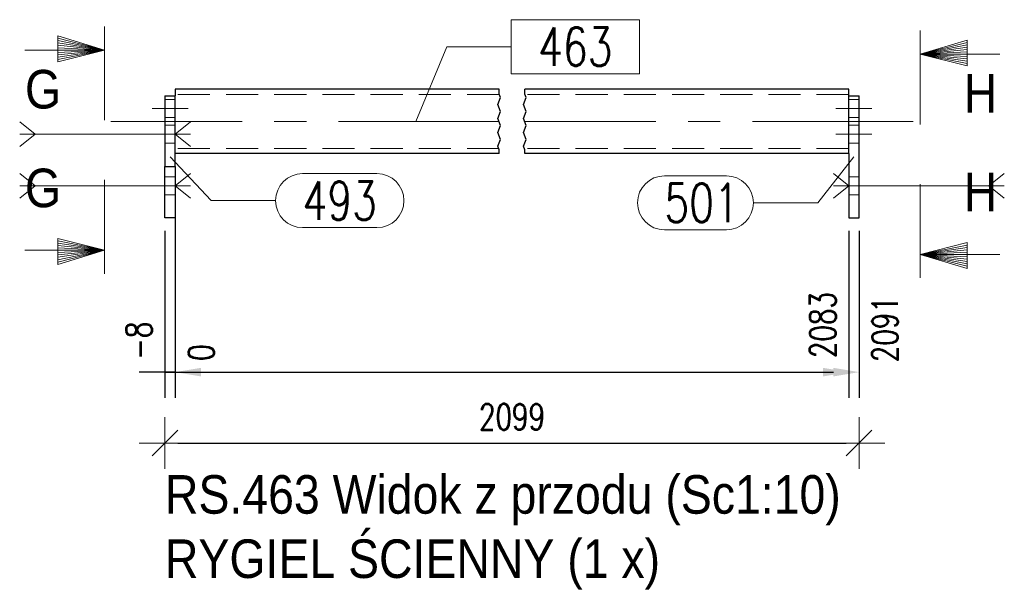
# Model space of a CAD drawing. Header units: millimetres. Extents: x -877 to 135, y 14151 to 14821.
# Tile 8 of 46: x -522 to -446, y 14300 to 14344. Entities that reach past the tile are written whole.
import ezdxf
from ezdxf.enums import TextEntityAlignment as Align

# ---------------------------------------------------------------- set-up
doc = ezdxf.new("R2010")
doc.units = ezdxf.units.MM
doc.header["$LTSCALE"] = 10
doc.linetypes.add('HIDDEN', pattern=[0.375, 0.25, -0.125])
doc.linetypes.add('MITTE', pattern=[2, 1.25, -0.25, 0.25, -0.25])
doc.layers.get('Defpoints').update_dxf_attribs({"color": 1})
for name, color, linetype, lineweight in [('PS_Bolt', 4, 'Continuous', 13), ('PS_DIM', 4, 'Continuous', 13), ('PS_Hidden', 2, 'HIDDEN', 9), ('PS_Mid', 5, 'MITTE', 15), ('PS_Pos', 1, 'Continuous', 15), ('PS_Shape', 161, 'Continuous', 30), ('PS_SOLID', 7, 'Continuous', 30), ('PS_TEXT', 3, 'Continuous', 18)]:
    doc.layers.add(name, color=color, linetype=linetype, lineweight=lineweight)
doc.styles.add('gil', font='txt', dxfattribs={"width": 0.9})
doc.styles.add('ROMANS', font='romans.shx', dxfattribs={"width": 0.8})
doc.styles.add('simplex', font='simplex.shx', dxfattribs={"width": 0.75})
doc.dimstyles.new('1_10_GŁ_DS1-LS10', dxfattribs={"dimtxt": 2, "dimasz": 2, "dimexe": 2, "dimexo": 1, "dimgap": 1, "dimtad": 1, "dimjust": 4, "dimdec": 0, "dimlfac": 10, "dimtxsty": 'simplex', "dimblk1": 'NONE', "dimsah": 1, "dimcen": 2, "dimclrd": 256, "dimclre": 256, "dimclrt": 3, "dimadec": 1, "dimazin": 0, "dimtfac": 1, "dimtdec": 0, "dimtmove": 2, "dimatfit": 3, "dimfxl": 1, "dimarcsym": 0})
doc.dimstyles.new('1_10_PRZ_DS1-LS10', dxfattribs={"dimtxt": 2, "dimasz": 1, "dimexe": 2, "dimexo": 5, "dimgap": 1, "dimtad": 1, "dimdec": 0, "dimlfac": 10, "dimtxsty": 'simplex', "dimblk": 'dimznak', "dimcen": 2, "dimse1": 1, "dimse2": 1, "dimclrt": 3, "dimadec": 1, "dimazin": 0, "dimtfac": 1, "dimtdec": 0, "dimtix": 1, "dimtmove": 2, "dimatfit": 3, "dimldrblk": 'dim-grot', "dimfxl": 1, "dimarcsym": 0})

# ---------------------------------------------------------------- blocks, each defined once
blk = doc.blocks.new('*D265')
at = {"layer": 'Defpoints', "color": 0, "transparency": 16777216}
for p in [(-510.227, 14333.719), (-511.027, 14328.719), (-510.227, 14316.719)]:
    blk.add_point(p, dxfattribs=at)
at = {"layer": 'PS_DIM', "lineweight": -2, "transparency": 16777216}
for p, q in [((-510.227, 14332.719), (-510.227, 14314.719)), ((-511.027, 14327.719), (-511.027, 14314.719)), ((-511.027, 14316.719), (-513.027, 14316.719)), ((-511.027, 14316.719), (-510.227, 14316.719)), ((-508.227, 14316.719), (-506.227, 14316.719))]:
    blk.add_line(p, q, dxfattribs=at)
at = {"layer": 'PS_DIM', "transparency": 16777216}
blk.add_solid([(-508.227, 14317.053), (-508.227, 14316.386), (-510.227, 14316.719)], dxfattribs=at)
at = {"layer": 'PS_DIM', "color": 3, "transparency": 16777216, "insert": (-513.047, 14319.168), "char_height": 2, "attachment_point": 5, "rotation": 90, "style": 'simplex'}
blk.add_mtext('-8', dxfattribs=at)
blk = doc.blocks.new('_None')
blk = doc.blocks.new('*D266')
at = {"layer": 'Defpoints', "color": 0, "transparency": 16777216}
for p in [(-510.227, 14333.719), (-510.227, 14328.719), (-510.227, 14316.719)]:
    blk.add_point(p, dxfattribs=at)
at = {"layer": 'PS_DIM', "lineweight": -2, "transparency": 16777216}
for p, q in [((-510.227, 14332.719), (-510.227, 14314.719)), ((-510.227, 14327.719), (-510.227, 14314.719)), ((-510.227, 14316.719), (-512.227, 14316.719)), ((-508.227, 14316.719), (-506.227, 14316.719))]:
    blk.add_line(p, q, dxfattribs=at)
at = {"layer": 'PS_DIM', "transparency": 16777216}
blk.add_solid([(-508.227, 14317.053), (-508.227, 14316.386), (-510.227, 14316.719)], dxfattribs=at)
at = {"layer": 'PS_DIM', "color": 3, "transparency": 16777216, "insert": (-508.207, 14318.239), "char_height": 2, "attachment_point": 5, "rotation": 90, "style": 'simplex'}
blk.add_mtext('0', dxfattribs=at)
blk = doc.blocks.new('*D267')
at = {"layer": 'Defpoints', "color": 0, "transparency": 16777216}
for p in [(-510.227, 14333.719), (-457.827, 14328.719), (-457.827, 14316.719)]:
    blk.add_point(p, dxfattribs=at)
at = {"layer": 'PS_DIM', "lineweight": -2, "transparency": 16777216}
for p, q in [((-510.227, 14332.719), (-510.227, 14314.719)), ((-457.827, 14327.719), (-457.827, 14314.719)), ((-510.227, 14316.719), (-459.827, 14316.719))]:
    blk.add_line(p, q, dxfattribs=at)
at = {"layer": 'PS_DIM', "transparency": 16777216}
blk.add_solid([(-459.827, 14317.053), (-459.827, 14316.386), (-457.827, 14316.719)], dxfattribs=at)
at = {"layer": 'PS_DIM', "color": 3, "transparency": 16777216, "insert": (-459.847, 14320.382), "char_height": 2, "attachment_point": 5, "rotation": 90, "style": 'simplex'}
blk.add_mtext('2083', dxfattribs=at)
blk = doc.blocks.new('*D268')
at = {"layer": 'Defpoints', "color": 0, "transparency": 16777216}
for p in [(-510.227, 14333.719), (-457.027, 14328.719), (-457.027, 14316.719)]:
    blk.add_point(p, dxfattribs=at)
at = {"layer": 'PS_DIM', "lineweight": -2, "transparency": 16777216}
for p, q in [((-510.227, 14332.719), (-510.227, 14314.719)), ((-457.027, 14327.719), (-457.027, 14314.719)), ((-510.227, 14316.719), (-459.027, 14316.719))]:
    blk.add_line(p, q, dxfattribs=at)
at = {"layer": 'PS_DIM', "transparency": 16777216}
blk.add_solid([(-459.027, 14317.053), (-459.027, 14316.386), (-457.027, 14316.719)], dxfattribs=at)
at = {"layer": 'PS_DIM', "color": 3, "transparency": 16777216, "insert": (-455.007, 14320.061), "char_height": 2, "attachment_point": 5, "rotation": 90, "style": 'simplex'}
blk.add_mtext('2091', dxfattribs=at)
blk = doc.blocks.new('Znacznik')
at = {"layer": 'PS_TEXT'}
for p, q in [((4454.275, 7141.255), (4454.275, 7149.355)), ((4454.275, 7147.33), (4450.225, 7148.545)), ((4450.225, 7148.545), (4450.225, 7146.317)), ((4454.275, 7147.33), (4450.225, 7148.342)), ((4454.275, 7147.33), (4450.225, 7148.14)), ((4454.275, 7147.33), (4450.225, 7147.937)), ((4454.275, 7147.33), (4450.225, 7147.735)), ((4454.275, 7147.33), (4447.39, 7147.33)), ((4454.275, 7147.33), (4450.225, 7147.532)), ((4454.275, 7147.33), (4450.225, 7146.317)), ((4454.275, 7147.33), (4450.225, 7146.52)), ((4454.275, 7147.33), (4450.225, 7146.722)), ((4454.275, 7147.33), (4450.225, 7147.127)), ((4454.275, 7147.33), (4450.225, 7146.925)), ((4454.275, 7147.33), (4450.225, 7147.33))]:
    blk.add_line(p, q, dxfattribs=at)
blk = doc.blocks.new('PRZEK3')
at = {"layer": 'PS_DIM', "color": 7, "xscale": -0.8999999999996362, "yscale": 0.8999999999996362, "zscale": 0.9, "rotation": 90}
blk.add_blockref('Znacznik', (202262.669, 15878.888), dxfattribs=at)
at = {"layer": 'PS_TEXT', "style": 'ROMANS', "width": 0.9, "flags": 4}
blk.add_attdef('PRZEKRÓJ', (195831.81, 11873.655), '', height=2.916, dxfattribs=at)
blk = doc.blocks.new('dimznak')
at = {"color": 0}
for points in [[(0, 2), (0, -2)], [(-2, 0), (2, 0)]]:
    blk.add_lwpolyline(points, dxfattribs=at)
at = {"color": 2}
blk.add_lwpolyline([(1, 1), (-1, -1)], dxfattribs=at)
blk = doc.blocks.new('*D565')
at = {"layer": 'Defpoints', "color": 0, "transparency": 16777216}
for p in [(-511.027, 14328.719), (-457.027, 14328.719), (-457.027, 14311.205)]:
    blk.add_point(p, dxfattribs=at)
at = {"layer": 'PS_DIM', "color": 0, "lineweight": -2, "transparency": 16777216}
blk.add_line((-510.027, 14311.205), (-458.027, 14311.205), dxfattribs=at)
at = {"layer": 'PS_DIM', "color": 0, "lineweight": -2, "transparency": 16777216, "rotation": 180}
blk.add_blockref('dimznak', (-511.027, 14311.205), dxfattribs=at)
at = {"layer": 'PS_DIM', "color": 0, "lineweight": -2, "transparency": 16777216}
blk.add_blockref('dimznak', (-457.027, 14311.205), dxfattribs=at)
at = {"layer": 'PS_DIM', "color": 3, "transparency": 16777216, "insert": (-484.027, 14313.245), "char_height": 2, "attachment_point": 5, "style": 'simplex'}
blk.add_mtext('2099', dxfattribs=at)
blk = doc.blocks.new('dim-grot')
blk.add_hatch(color=256).paths.add_polyline_path([(0, 0), (-2, 0.5), (-2, -0.5)])
blk.add_lwpolyline([(0, 0), (-2, 0.5), (-2, -0.5), (0, 0)])
blk = doc.blocks.new('*X871')
at = {"color": 5, "linetype": 'Continuous'}
for p, q in [((-522.327, 14332.179), (-521.127, 14331.219)), ((-509.027, 14332.179), (-510.227, 14331.219)), ((-521.127, 14331.219), (-522.327, 14330.259)), ((-509.027, 14331.219), (-522.327, 14331.219)), ((-510.227, 14331.219), (-509.027, 14330.259))]:
    blk.add_line(p, q, dxfattribs=at)
blk = doc.blocks.new('*X872')
at = {"color": 5, "linetype": 'Continuous'}
for p, q in [((-522.327, 14336.179), (-521.127, 14335.219)), ((-509.027, 14336.179), (-510.227, 14335.219)), ((-521.127, 14335.219), (-522.327, 14334.259)), ((-509.027, 14335.219), (-522.327, 14335.219)), ((-510.227, 14335.219), (-509.027, 14334.259))]:
    blk.add_line(p, q, dxfattribs=at)
blk = doc.blocks.new('*X873')
at = {"color": 4, "linetype": 'Continuous'}
for p, q in [((-459.027, 14332.179), (-457.827, 14331.219)), ((-445.727, 14332.179), (-446.927, 14331.219)), ((-457.827, 14331.219), (-459.027, 14330.259)), ((-445.727, 14331.219), (-459.027, 14331.219)), ((-446.927, 14331.219), (-445.727, 14330.259))]:
    blk.add_line(p, q, dxfattribs=at)
blk = doc.blocks.new('*X874')
at = {"color": 4, "linetype": 'Continuous'}
for p, q in [((-459.027, 14332.179), (-457.827, 14331.219)), ((-445.727, 14332.179), (-446.927, 14331.219)), ((-457.827, 14331.219), (-459.027, 14330.259)), ((-445.727, 14331.219), (-459.027, 14331.219)), ((-446.927, 14331.219), (-445.727, 14330.259))]:
    blk.add_line(p, q, dxfattribs=at)
blk = doc.blocks.new('*X877')
at = {"color": 1}
for p, q in [((-485.142, 14337.535), (-484.913, 14338.077)), ((-485.027, 14338.348), (-485.027, 14338.719)), ((-484.913, 14338.077), (-485.027, 14338.348)), ((-483.142, 14337.535), (-482.913, 14338.077)), ((-483.027, 14338.348), (-483.027, 14338.719)), ((-482.913, 14338.077), (-483.027, 14338.348)), ((-484.913, 14336.993), (-485.142, 14337.535)), ((-482.913, 14336.993), (-483.142, 14337.535)), ((-485.142, 14336.452), (-484.913, 14336.993)), ((-483.142, 14336.452), (-482.913, 14336.993)), ((-484.913, 14335.91), (-485.142, 14336.452)), ((-485.142, 14335.368), (-484.913, 14335.91)), ((-482.913, 14335.91), (-483.142, 14336.452)), ((-483.142, 14335.368), (-482.913, 14335.91)), ((-484.913, 14334.826), (-485.142, 14335.368)), ((-482.913, 14334.826), (-483.142, 14335.368)), ((-485.142, 14334.284), (-484.913, 14334.826)), ((-485.027, 14334.013), (-485.142, 14334.284)), ((-483.142, 14334.284), (-482.913, 14334.826)), ((-483.027, 14334.013), (-483.142, 14334.284)), ((-485.027, 14333.719), (-485.027, 14334.013)), ((-483.027, 14333.719), (-483.027, 14334.013))]:
    blk.add_line(p, q, dxfattribs=at)
at = {"layer": 'PS_Hidden', "color": 2, "linetype": 'HIDDEN'}
for p, q in [((-485.027, 14338.319), (-510.227, 14338.319)), ((-457.827, 14338.319), (-483.027, 14338.319)), ((-511.027, 14337.919), (-510.227, 14337.919)), ((-457.027, 14337.919), (-457.827, 14337.919)), ((-511.027, 14336.519), (-510.227, 14336.519)), ((-457.027, 14336.519), (-457.827, 14336.519)), ((-511.027, 14335.919), (-510.227, 14335.919)), ((-457.027, 14335.919), (-457.827, 14335.919)), ((-511.027, 14334.519), (-510.227, 14334.519)), ((-457.027, 14334.519), (-457.827, 14334.519)), ((-485.027, 14334.119), (-510.227, 14334.119)), ((-457.827, 14334.119), (-483.027, 14334.119)), ((-511.027, 14331.919), (-510.227, 14331.919)), ((-457.827, 14331.919), (-457.027, 14331.919)), ((-511.027, 14330.519), (-510.227, 14330.519)), ((-457.827, 14330.519), (-457.027, 14330.519))]:
    blk.add_line(p, q, dxfattribs=at)
at = {"layer": 'PS_Mid', "color": 5, "linetype": 'MITTE'}
for p, q in [((-509.227, 14337.219), (-512.027, 14337.219)), ((-458.827, 14337.219), (-456.027, 14337.219)), ((-485.027, 14336.219), (-515.227, 14336.219)), ((-452.827, 14336.219), (-483.027, 14336.219)), ((-509.227, 14335.219), (-512.027, 14335.219)), ((-509.227, 14335.219), (-512.027, 14335.219)), ((-458.827, 14335.219), (-456.027, 14335.219)), ((-509.227, 14331.219), (-512.027, 14331.219)), ((-456.027, 14331.219), (-458.827, 14331.219)), ((-456.027, 14331.219), (-458.827, 14331.219))]:
    blk.add_line(p, q, dxfattribs=at)
at = {"layer": 'PS_SOLID', "color": 7, "linetype": 'Continuous'}
for p, q in [((-511.027, 14338.219), (-511.027, 14332.719)), ((-511.027, 14338.219), (-510.227, 14338.219)), ((-510.227, 14338.719), (-510.227, 14338.219)), ((-485.027, 14338.719), (-510.227, 14338.719)), ((-510.227, 14332.719), (-510.227, 14338.219)), ((-457.827, 14338.719), (-483.027, 14338.719)), ((-457.827, 14333.719), (-457.827, 14338.719)), ((-457.827, 14338.219), (-457.027, 14338.219)), ((-457.027, 14328.719), (-457.027, 14338.219)), ((-485.027, 14333.719), (-510.227, 14333.719)), ((-457.827, 14333.719), (-483.027, 14333.719)), ((-457.827, 14333.719), (-457.827, 14328.719)), ((-511.027, 14328.719), (-511.027, 14332.719)), ((-511.027, 14332.719), (-510.227, 14332.719)), ((-510.227, 14332.719), (-510.227, 14328.719)), ((-510.227, 14328.719), (-511.027, 14328.719)), ((-457.827, 14328.719), (-457.027, 14328.719))]:
    blk.add_line(p, q, dxfattribs=at)
blk = doc.blocks.new('*X878')
at = {"color": 1}
for p, q in [((-474.113, 14344.131), (-484.098, 14344.131)), ((-484.098, 14344.131), (-484.098, 14339.931)), ((-474.113, 14339.931), (-474.113, 14344.131)), ((-491.513, 14336.219), (-489.098, 14342.031)), ((-489.098, 14342.031), (-484.098, 14342.031)), ((-484.098, 14339.931), (-474.113, 14339.931))]:
    blk.add_line(p, q, dxfattribs=at)
at = {"color": 30, "style": 'simplex', "width": 0.75}
blk.add_text('463', height=3, dxfattribs=at).set_placement((-481.998, 14340.531))
blk = doc.blocks.new('*X879')
at = {"color": 1}
for p, q in [((-457.427, 14333.469), (-460.246, 14329.89)), ((-472.167, 14331.99), (-467.346, 14331.99)), ((-465.246, 14329.89), (-460.246, 14329.89)), ((-472.167, 14327.79), (-467.346, 14327.79))]:
    blk.add_line(p, q, dxfattribs=at)
for centre, start, end in [((-472.167, 14329.89), 90, 270), ((-467.346, 14329.89), 270, 90)]:
    blk.add_arc(centre, 2.1, start, end, dxfattribs=at)
at = {"color": 30, "style": 'simplex', "width": 0.75}
blk.add_text('501', height=3, dxfattribs=at).set_placement((-472.167, 14328.39))
blk = doc.blocks.new('*X880')
at = {"color": 1}
for p, q in [((-510.627, 14333.469), (-507.419, 14330.057)), ((-500.319, 14332.157), (-494.534, 14332.157)), ((-507.419, 14330.057), (-502.419, 14330.057)), ((-500.319, 14327.957), (-494.534, 14327.957))]:
    blk.add_line(p, q, dxfattribs=at)
for centre, start, end in [((-500.319, 14330.057), 90, 270), ((-494.534, 14330.057), 270, 90)]:
    blk.add_arc(centre, 2.1, start, end, dxfattribs=at)
at = {"color": 30, "style": 'simplex', "width": 0.75}
blk.add_text('493', height=3, dxfattribs=at).set_placement((-500.319, 14328.557))
blk = doc.blocks.new('*X881')
at = {"color": 3, "style": 'gil', "width": 0.9}
for s, p in [('RS.463 Widok z przodu (Sc1:10)', (-511.027, 14305.71)), ('RYGIEL ŚCIENNY (1 x)', (-511.027, 14300.71))]:
    blk.add_text(s, height=3, dxfattribs=at).set_placement(p)

msp = doc.modelspace()

# ---------------------------------------------------------------- block references
at = {"layer": 'PS_Bolt', "color": 5}
for name in ['*X872', '*X871']:
    msp.add_blockref(name, (0, 0), dxfattribs=at)
at = {"layer": 'PS_Bolt', "color": 4}
for name in ['*X873', '*X874']:
    msp.add_blockref(name, (0, 0), dxfattribs=at)
at = {"layer": 'PS_Pos'}
for name in ['*X878', '*X880', '*X879']:
    msp.add_blockref(name, (0, 0), dxfattribs=at)
at = {"layer": 'PS_Shape', "color": 20}
msp.add_blockref('*X877', (0, 0), dxfattribs=at)
at = {"layer": 'PS_TEXT'}
ref = msp.add_blockref('PRZEK3', (11354.322, 210171.846), dxfattribs=dict(at, xscale=-1, rotation=90))
ref.add_attrib('PRZEKRÓJ', 'G', dxfattribs={"height": 3, "style": 'gil', "width": 0.9}).set_placement((-521.915, 14336.324), align=Align.BOTTOM_LEFT)
ref = msp.add_blockref('PRZEK3', (-12322.311, 210171.529), dxfattribs=dict(at, rotation=270))
ref.add_attrib('PRZEKRÓJ', 'H', dxfattribs={"height": 3, "style": 'gil', "width": 0.9}).set_placement((-448.882, 14336.007), align=Align.BOTTOM_LEFT)
ref = msp.add_blockref('PRZEK3', (11354.322, -181503.876), dxfattribs=dict(at, rotation=90))
ref.add_attrib('PRZEKRÓJ', 'G', dxfattribs={"height": 3, "style": 'gil', "width": 0.9}).set_placement((-521.915, 14328.647), align=Align.BOTTOM_LEFT)
ref = msp.add_blockref('PRZEK3', (-12322.311, -181504.193), dxfattribs=dict(at, xscale=-1, rotation=270))
ref.add_attrib('PRZEKRÓJ', 'H', dxfattribs={"height": 3, "style": 'gil', "width": 0.9}).set_placement((-448.882, 14328.33), align=Align.BOTTOM_LEFT)
msp.add_blockref('*X881', (0, 0), dxfattribs=at)

# ---------------------------------------------------------------- dimensions: what is measured, and where the dimension line sits
at = {"layer": 'PS_DIM'}
for base, p1, p2, text, picture, middle in [((-510.227, 14316.719), (-511.027, 14328.719), (-510.227, 14333.719), '-8', '*D265', (-513.047, 14319.168)), ((-457.827, 14316.719), (-510.227, 14333.719), (-457.827, 14328.719), '2083', '*D267', (-459.847, 14320.382)), ((-457.027, 14316.719), (-510.227, 14333.719), (-457.027, 14328.719), '2091', '*D268', (-455.007, 14320.061))]:
    dim = msp.add_linear_dim(base=base, p1=p1, p2=p2, text=text, dimstyle='1_10_GŁ_DS1-LS10', dxfattribs=at)
    dim.commit()
    dim.dimension.update_dxf_attribs({"geometry": picture, "text_midpoint": middle, "dimtype": 128, "text_rotation": 90})
dim = msp.add_linear_dim(base=(-510.227416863, 14316.719313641), p1=(-510.227416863, 14333.719313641), p2=(-510.227416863, 14328.719313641), dimstyle='1_10_GŁ_DS1-LS10', dxfattribs=at)
dim.commit()
dim.dimension.update_dxf_attribs({"geometry": '*D266', "text_midpoint": (-508.207416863, 14318.239313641), "dimtype": 128, "text_rotation": 90})
dim = msp.add_linear_dim(base=(-457.027, 14311.205), p1=(-511.027, 14328.719), p2=(-457.027, 14328.719), text='2099', dimstyle='1_10_PRZ_DS1-LS10', dxfattribs=at)
dim.commit()
dim.dimension.update_dxf_attribs({"geometry": '*D565', "text_midpoint": (-484.027, 14313.245), "dimtype": 128})

doc.saveas('drawing.dxf')
